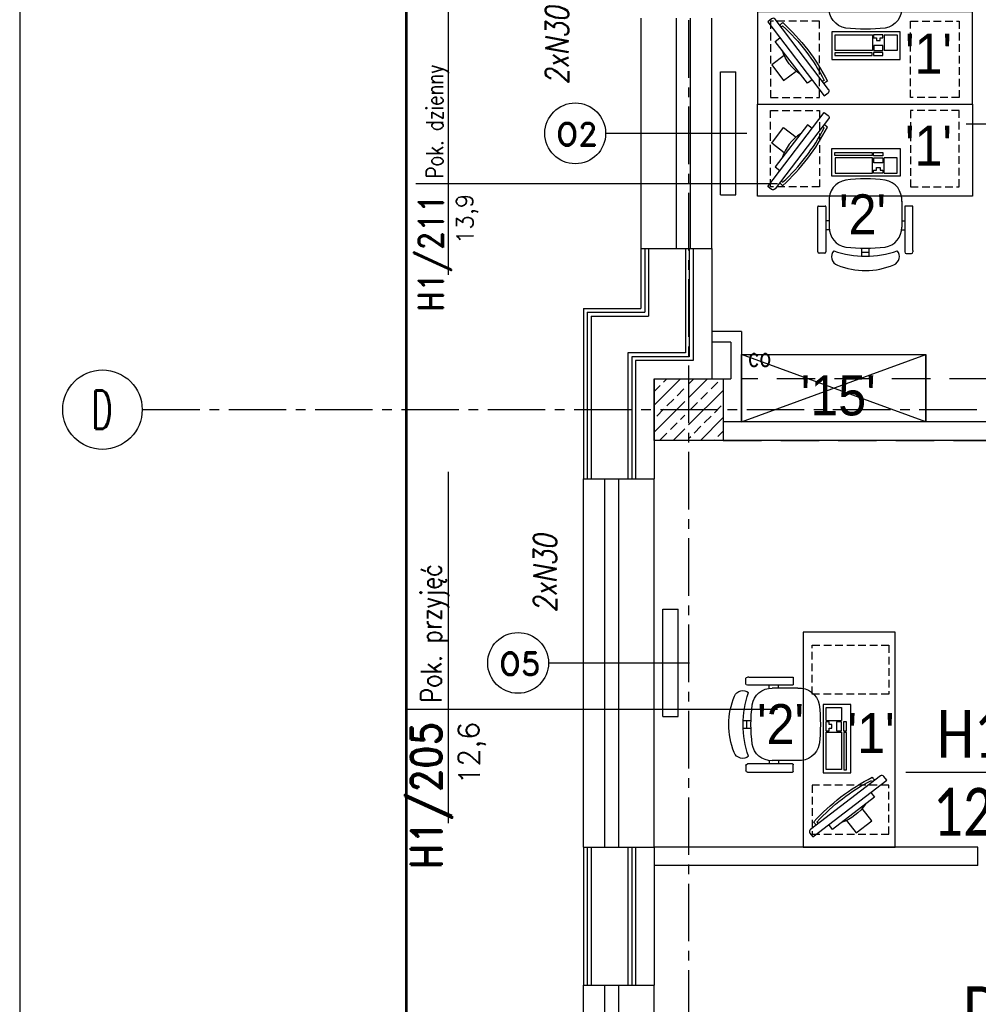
# Model space of a CAD drawing. Header units: millimetres. Extents: x 20447 to 23253, y -8211 to -4238.
# Tile 6 of 22: x 20447 to 21071, y -6873 to -6231. Entities that reach past the tile are written whole.
import ezdxf
from ezdxf.enums import TextEntityAlignment as Align

# ---------------------------------------------------------------- set-up
doc = ezdxf.new("R2010")
doc.units = ezdxf.units.MM
doc.linetypes.add('CENTER2', pattern=[1.125, 0.75, -0.125, 0.125, -0.125])
doc.linetypes.add('DASHED', pattern=[0.75, 0.5, -0.25])
for name, color, linetype, lineweight in [('__zakres', 10, 'Continuous', 35), ('pfu moje', 95, 'Continuous', 40), ('ŚCIANY_STARE', 250, 'Continuous', 25)]:
    doc.layers.add(name, color=color, linetype=linetype, lineweight=lineweight)
for name, color, linetype in [('_A_metki', 19, 'Continuous'), ('DOCIEPLENIE', 8, 'Continuous'), ('KRESKOWANIE', 250, 'Continuous'), ('ML-grzejniki', 3, 'Continuous'), ('NAZWY_POM_ARCHITEKTURA', 7, 'Continuous'), ('OKNA', 250, 'Continuous'), ('okna wywietrzaki', 250, 'Continuous'), ('OKNA_OPIS', 7, 'Continuous'), ('opis technologia', 250, 'Continuous'), ('OSIE', 1, 'CENTER2'), ('PODCIAGI', 251, 'DASHED'), ('s-piony c.o', 1, 'Continuous'), ('SCIANY_WEWNETRZNE', 5, 'Continuous'), ('SCIANY_ZEWNĘTRZNE', 5, 'Continuous'), ('SLUPY', 250, 'Continuous'), ('TABELKA', 7, 'Continuous'), ('TECHNOLOGIA', 5, 'Continuous'), ('TEKST', 6, 'Continuous')]:
    doc.layers.add(name, color=color, linetype=linetype)
doc.styles.add('ARIAL', font='arial.ttf', dxfattribs={"width": 0.9})
doc.styles.add('MM', font='calibri.ttf', dxfattribs={"width": 0.6, "height": 15})
doc.styles.add('ROMAND', font='romand', dxfattribs={"height": 20})
doc.styles.add('ROMANS', font='ROMANS.shx', dxfattribs={"width": 0.6})
doc.linetypes.add('BATTING', pattern='A,0.0001,-0.1,[134,ltypeshp.shx,S=0.1,R=0,X=-0.1,Y=0],-0.2,[134,ltypeshp.shx,S=0.1,R=180,X=0.1,Y=0],-0.1', length=0.4001)
doc.linetypes.add('OGRODZENIE1', pattern='A,0.25,-0.1,[133,ltypeshp.shx,S=0.1,R=0,X=-0.1,Y=0],-0.1,1', length=1.45)
doc.linetypes.add('ZIGZAG', pattern='A,0.0001,-0.2,[131,ltypeshp.shx,S=0.2,R=0,X=-0.2,Y=0],-0.4,[131,ltypeshp.shx,S=0.2,R=180,X=0.2,Y=0],-0.2', length=0.8001)

# ---------------------------------------------------------------- blocks, each defined once
blk = doc.blocks.new('OKNO_SCIANA_1X1')
for p, q in [((0.5, 1.5), (0.5, -0.5)), ((0, 1), (1, 1)), ((0, 0.7), (1, 0.7)), ((0, 0.5), (1, 0.5)), ((0, 0), (1, 0))]:
    blk.add_line(p, q)
blk = doc.blocks.new('NR_POMIESZCZENIA')
for p, q in [((0, 33.14), (0, -38.48)), ((-92.95, 0), (193.19, 0))]:
    blk.add_line(p, q)
at = {"style": 'ROMAND', "width": 0.9}
blk.add_attdef('205', text='', height=25, dxfattribs=at).set_placement((-10.23, 5.65), align=Align.RIGHT)
at = {"style": 'ROMANS', "width": 0.8}
for tag, p, height in [('SEKRETARIAT', (17.36, 5.65), 17), ('TERAKOTA', (16.06, -24.59), 12.5), ('FARBA', (17.62, -44.33), 12.5), ('SUFIT', (18.12, -63.77), 12.5)]:
    blk.add_attdef(tag, p, '', height=height, dxfattribs=at)
at = {"style": 'ROMANS'}
blk.add_attdef('25.50', text='', height=17, rotation=0.9, dxfattribs=at).set_placement((-10.32, -24.74), align=Align.RIGHT)
blk = doc.blocks.new('*U1666')
at = {"layer": '_A_metki', "color": 1}
for points in [[(50, 21.37), (50, -20)], [(-5.26, 0), (100.46, 0)]]:
    blk.add_lwpolyline(points, dxfattribs=at)
at = {"layer": '_A_metki', "insert": (46.18, -4), "char_height": 12, "width": 19.7618, "attachment_point": 3, "line_spacing_factor": 0.8, "style": 'MM'}
blk.add_mtext('{\\W0.8;m²}', dxfattribs=at)
at = {"layer": '_A_metki', "style": 'MM', "width": 0.8}
for tag, p in [('NAZWA 1', (52, 15)), ('NAZWA 2', (52, 0))]:
    blk.add_attdef(tag, text='', height=12, dxfattribs=at).set_placement(p, align=Align.BOTTOM_LEFT)
for tag, p in [('nr pom.', (48, 0)), ('POW', (24.18, -21.08))]:
    blk.add_attdef(tag, text='', height=12, dxfattribs=at).set_placement(p, align=Align.BOTTOM_RIGHT)
blk.add_attdef('POW.', text='', height=12, dxfattribs=at).set_placement((28, -4), align=Align.TOP_RIGHT)
at = {"layer": '_A_metki', "style": 'MM', "oblique": 15, "width": 0.8}
blk.add_attdef('posadzka', text='', height=12, dxfattribs=at).set_placement((52, -4), align=Align.TOP_LEFT)
blk = doc.blocks.new('FOTEL_DO_BIURKA1')
at = {"layer": 'TECHNOLOGIA'}
for p, q in [((-23.03, 13.87), (-23.03, -2.93)), ((24.17, 13.87), (24.17, -2.93)), ((-30.52, -19.02), (-30.52, 10.27)), ((-30.02, 10.77), (-25.66, 10.77)), ((-25.16, 10.27), (-25.16, -19.02)), ((26.17, 10.27), (26.17, -19.13)), ((30.97, 10.77), (26.67, 10.77)), ((31.47, -18.13), (31.47, 10.27)), ((-22.96, 1.17), (-25.06, 1.17)), ((24.17, 1.17), (26.27, 1.17)), ((-22.93, -4.83), (-25.13, -4.83)), ((24.07, -4.83), (26.27, -4.83)), ((-1.9, -21.9), (-1.9, -16.72)), ((3.03, -21.9), (3.03, -16.71)), ((31.47, -18.13), (31.47, -19.13)), ((-26.16, -20.02), (-29.52, -20.02)), ((3.04, -19.58), (-1.89, -19.58)), ((27.17, -20.13), (29.47, -20.13)), ((29.47, -20.13), (30.47, -20.13))]:
    blk.add_line(p, q, dxfattribs=at)
for centre, radius, start, end in [((-10.14, 14.92), 12.94, 99.71676, 185.50292), ((0.52, -76.72), 105.2, 82.92886, 97.07114), ((11.29, 14.92), 12.94, 354.49708, 80.28324), ((-30.02, 10.27), 0.5, 90, 180), ((-25.66, 10.27), 0.5, 360, 90), ((26.67, 10.27), 0.5, 90, 180), ((30.97, 10.27), 0.5, 360, 90), ((-10.41, -3.43), 12.63, 178.15894, 261.71383), ((11.55, -3.43), 12.63, 278.28617, 1.84106), ((-29.52, -19.02), 1, 180, 270), ((-26.16, -19.02), 1, 270, 360), ((-15.78, -22.18), 5.8, 138.43067, 251.02872), ((0.57, 38.88), 60.84, 250.10802, 289.89198), ((0.57, 82.57), 99.33, 262.59599, 277.40401), ((16.79, -22.09), 5.85, 292.74239, 39.99086), ((27.17, -19.13), 1, 180, 270), ((30.47, -19.13), 1, 270, 360), ((0.47, 16.44), 47.7, 247.64119, 292.92377)]:
    blk.add_arc(centre, radius, start, end, dxfattribs=at)
blk = doc.blocks.new('A$7E991312A308B')
at = {"layer": 'TECHNOLOGIA', "lineweight": 9}
for p, q in [((47.45, 176), (90.99, 176)), ((47.45, 116), (47.45, 176)), ((90.99, 176), (139.45, 127.54)), ((47.45, 154), (81.87, 154)), ((81.87, 154), (117.45, 118.43)), ((139.45, 127.54), (139.45, 0)), ((77.45, 116), (47.45, 116)), ((87.45, 106), (77.45, 116)), ((117.45, 118.43), (117.45, 0)), ((87.45, 0), (87.45, 106))]:
    blk.add_line(p, q, dxfattribs=at)
at = {"layer": 'TECHNOLOGIA', "lineweight": 9, "rotation": 127.4093422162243}
blk.add_blockref('FOTEL_DO_BIURKA1', (41.74, 52.49), dxfattribs=at)
blk = doc.blocks.new('Monitor')
at = {"layer": 'TECHNOLOGIA', "color": 1}
for p, q in [((11.18, 10.8), (11.17, -23.59)), ((15.03, 10.8), (11.18, 10.8)), ((11.17, -23.59), (15.02, -23.59))]:
    blk.add_line(p, q, dxfattribs=at)
at = {"layer": 'TECHNOLOGIA'}
blk.add_lwpolyline([(15.02, -36.74), (15.04, 23.95), (18.23, 23.95, -0.414214), (19.83, 22.35), (19.81, -35.15, -0.414214), (18.21, -36.74)], format="xyb", close=True, dxfattribs=at)
at = {"layer": 'TECHNOLOGIA', "color": 1}
blk.add_lwpolyline([(10.21, -12.78), (0, -12.78), (0, 0), (10.21, 0)], dxfattribs=at)
for centre, radius, start, end in [((21.91, -6.4), 23.96, 88.69835, 94.98067), ((23.64, -6.4), 22.5, 96.43721, 99.74946), ((-102.52, -6.35), 125.63, 349.73044, 10.22724), ((-108.93, -6.35), 133.54, 349.64351, 10.31417), ((40.43, -6.4), 30.89, 161.24744, 198.71023), ((23.64, -6.4), 22.5, 260.20821, 263.52046), ((21.91, -6.4), 23.96, 264.977, 271.25933)]:
    blk.add_arc(centre, radius, start, end, dxfattribs=at)
blk = doc.blocks.new('KLAW')
at = {"layer": 'TECHNOLOGIA'}
for p, q in [((0, 0), (44.5, 0)), ((0, -18), (0, 0)), ((44.5, 0), (44.5, -18)), ((44.5, -18), (0, -18))]:
    blk.add_line(p, q, dxfattribs=at)
at = {"layer": 'TECHNOLOGIA', "color": 1}
for p, q in [((1.89, -2.63), (26.22, -2.63)), ((1.89, -4.43), (1.89, -2.63)), ((26.22, -4.43), (1.89, -4.43)), ((26.49, -6), (2, -6)), ((2, -6), (2, -16)), ((26.22, -2.63), (26.22, -4.43)), ((26.49, -16), (26.49, -6)), ((27.17, -2.63), (33.19, -2.63)), ((27.17, -4.69), (27.17, -2.63)), ((33.19, -4.69), (27.17, -4.69)), ((27.34, -5.98), (33.19, -5.98)), ((27.34, -9.25), (27.34, -5.98)), ((33.19, -2.63), (33.19, -4.69)), ((33.19, -5.98), (33.19, -9.25)), ((42.5, -6), (34.03, -6)), ((34.03, -16), (34.03, -6)), ((42.5, -16), (42.5, -6)), ((33.19, -9.25), (27.34, -9.25)), ((28.98, -12.34), (31.38, -12.34)), ((28.98, -14.06), (28.98, -12.34)), ((31.38, -12.34), (31.38, -14.06)), ((2, -16), (26.49, -16)), ((27.17, -16.12), (27.17, -14.06)), ((27.17, -14.06), (28.98, -14.06)), ((33.19, -16.12), (27.17, -16.12)), ((31.38, -14.06), (33.19, -14.06)), ((33.19, -14.06), (33.19, -16.12)), ((34.03, -16), (42.5, -16))]:
    blk.add_line(p, q, dxfattribs=at)
blk = doc.blocks.new('Klawiatura')
at = {"layer": 'TECHNOLOGIA', "color": 1}
blk.add_blockref('KLAW', (-22.25, 0), dxfattribs=at)

msp = doc.modelspace()

# ---------------------------------------------------------------- hatches: boundary and pattern name
at = {"layer": 'KRESKOWANIE'}
h = msp.add_hatch(dxfattribs=at)
h.set_pattern_fill('BRASS', color=256, scale=50, angle=45, style=0)
h.set_pattern_definition([(45, (20665.042, -7897.261), (-8.83883, 8.83883), []), (45, (20660.622, -7892.842), (-8.83883, 8.83883), [6.25, -3.125])])
h.paths.add_polyline_path([(20879.99, -6465.48), (20859.99, -6465.48), (20859.99, -6485.48), (20879.99, -6485.48)])
h.paths.add_polyline_path([(20904.99, -6465.48), (20882.49, -6465.48), (20882.49, -6485.48), (20904.99, -6485.48)])
h.paths.add_polyline_path([(20904.99, -6485.48), (20882.49, -6485.48), (20882.49, -6505.48), (20904.99, -6505.48)])
h.paths.add_polyline_path([(20879.99, -6485.48), (20859.99, -6485.48), (20859.99, -6505.48), (20879.99, -6505.48)])

# ---------------------------------------------------------------- linework, layer by layer
at = {"layer": '__zakres', "linetype": 'OGRODZENIE1', "lineweight": 53, "ltscale": 40}
msp.add_lwpolyline([(20698.56, -4353.95), (21918.66, -4344.36), (21912.49, -5442.98), (22388.86, -5450.14), (22388.86, -5861.98), (22577.49, -5861.98), (22577.49, -6180.18), (22433.49, -6180.18), (22433.49, -6436.34), (22810.16, -6436.34), (22810.16, -7932.09), (20698.56, -7932.09), (20698.56, -4353.95)], dxfattribs=at)
at = {"layer": 'DOCIEPLENIE', "linetype": 'BATTING', "ltscale": 0.2}
for p, q in [((20851.39, -6380.48), (20851.39, -6419.48)), ((20880.39, -6380.48), (20880.39, -6448.48)), ((20885.39, -6380.48), (20885.39, -6453.48)), ((20813.99, -6419.48), (20851.39, -6419.48)), ((20813.99, -6419.48), (20813.99, -6530.48)), ((20880.39, -6448.48), (20842.89, -6448.48)), ((20842.89, -6448.48), (20842.89, -6530.48)), ((20885.39, -6453.48), (20847.89, -6453.48)), ((20847.89, -6453.48), (20847.89, -6530.48)), ((20813.99, -6770.48), (20813.99, -6860.48)), ((20842.89, -6770.48), (20842.89, -6860.48)), ((20847.89, -6770.48), (20847.89, -6860.48))]:
    msp.add_line(p, q, dxfattribs=at)
at = {"layer": 'DOCIEPLENIE', "linetype": 'ZIGZAG', "ltscale": 5}
for p, q in [((20853.89, -6380.48), (20853.89, -6421.98)), ((20882.89, -6380.48), (20882.89, -6450.98)), ((20816.39, -6421.98), (20853.89, -6421.98)), ((20816.39, -6421.98), (20816.39, -6530.48)), ((20882.89, -6450.98), (20845.39, -6450.98)), ((20845.39, -6450.98), (20845.39, -6530.48)), ((20816.39, -6770.48), (20816.39, -6860.48)), ((20845.39, -6770.48), (20845.39, -6860.48))]:
    msp.add_line(p, q, dxfattribs=at)
at = {"layer": 'ML-grzejniki', "ltscale": 50}
for p, q in [((20903.18, -6265.48), (20913.18, -6265.48)), ((20903.18, -6345.48), (20903.18, -6265.48)), ((20913.18, -6345.48), (20913.18, -6265.48)), ((20903.18, -6345.48), (20913.18, -6345.48)), ((20865.68, -6615.48), (20875.68, -6615.48)), ((20865.68, -6685.48), (20865.68, -6615.48)), ((20875.68, -6685.48), (20875.68, -6615.48)), ((20865.68, -6685.48), (20875.68, -6685.48))]:
    msp.add_line(p, q, dxfattribs=at)
at = {"layer": 'NAZWY_POM_ARCHITEKTURA'}
for p, q in [((20705.34, -6338.16), (20940.46, -6338.16)), ((20705.34, -6680.53), (20940.46, -6680.53))]:
    msp.add_line(p, q, dxfattribs=at)
at = {"layer": 'OKNA_OPIS', "linetype": 'Continuous'}
for centre in [(20808.58, -6305.48), (20771.35, -6650.48)]:
    msp.add_circle(centre, 19.81, dxfattribs=at)
at = {"layer": 'OSIE', "ltscale": 50}
for p, q in [((20882.49, -4319.3), (20882.49, -8036.57)), ((20882.49, -4319.3), (20882.49, -8036.57)), ((20526.54, -6485.48), (22719.53, -6485.48)), ((20526.54, -6485.48), (22719.53, -6485.48))]:
    msp.add_line(p, q, dxfattribs=at)
at = {"layer": 'PODCIAGI', "ltscale": 50}
for p, q in [((22539.99, -6465.48), (20916.99, -6465.48)), ((20904.99, -6505.48), (22539.99, -6505.48))]:
    msp.add_line(p, q, dxfattribs=at)
at = {"layer": 'SCIANY_WEWNETRZNE', "ltscale": 50}
for p, q in [((20916.99, -6434.48), (20897.49, -6434.48)), ((20909.99, -6441.48), (20897.49, -6441.48))]:
    msp.add_line(p, q, dxfattribs=at)
at = {"layer": 'SCIANY_WEWNETRZNE'}
for p, q in [((20916.99, -6434.48), (20916.99, -6493.48)), ((20909.99, -6441.48), (20909.99, -6465.48)), ((20904.99, -6465.48), (20909.99, -6465.48))]:
    msp.add_line(p, q, dxfattribs=at)
at = {"layer": 'SCIANY_ZEWNĘTRZNE'}
for p, q in [((20851.39, -6380.48), (20897.39, -6380.48)), ((20851.49, -6380.48), (20897.49, -6380.48)), ((20856.39, -6380.48), (20856.39, -6424.48)), ((20897.49, -6380.48), (20897.49, -6465.48)), ((20818.89, -6424.48), (20856.39, -6424.48)), ((20818.89, -6424.48), (20818.89, -6530.48)), ((20859.99, -6465.48), (20859.99, -6530.48)), ((20813.99, -6530.48), (20859.99, -6530.48)), ((20813.99, -6770.48), (20859.99, -6770.48)), ((20818.99, -6770.48), (20818.99, -6860.48)), ((20859.99, -6770.48), (20859.99, -6815.48)), ((20859.99, -6815.48), (20859.99, -6860.48)), ((20813.99, -6860.48), (20859.99, -6860.48))]:
    msp.add_line(p, q, dxfattribs=at)
at = {"layer": 'SLUPY'}
msp.add_lwpolyline([(20859.99, -6465.48), (20904.99, -6465.48), (20904.99, -6505.48), (20859.99, -6505.48)], close=True, dxfattribs=at)
at = {"layer": 'TABELKA', "ltscale": 25}
msp.add_line((20446.56, -4237.51), (20446.56, -8146.4), dxfattribs=at)
at = {"layer": 'TECHNOLOGIA', "ltscale": 50}
for p, q in [((20916.99, -6493.48), (20916.99, -6449.48)), ((20916.99, -6449.48), (21036.99, -6449.48)), ((20916.99, -6493.48), (21036.99, -6449.48)), ((21036.99, -6493.48), (20916.99, -6449.48)), ((21036.99, -6449.48), (21036.99, -6493.48)), ((21036.99, -6493.48), (21036.99, -6449.48)), ((21016.99, -6493.48), (20916.99, -6493.48))]:
    msp.add_line(p, q, dxfattribs=at)
at = {"layer": 'TECHNOLOGIA'}
for points in [[(20927.36, -6226.4), (20927.36, -6286.4), (21067.36, -6286.4), (21067.36, -6226.4)], [(20927.36, -6346.4), (20927.36, -6286.4), (21067.36, -6286.4), (21067.36, -6346.4)], [(20957.06, -6770.48), (21017.06, -6770.48), (21017.06, -6630.48), (20957.06, -6630.48)]]:
    msp.add_lwpolyline(points, close=True, dxfattribs=at)
at = {"layer": 'TECHNOLOGIA', "color": 1, "linetype": 'DASHED', "ltscale": 10}
for points in [[(20935.87, -6232.38), (20935.87, -6282.18), (20967.68, -6282.18), (20967.68, -6232.38)], [(21058.86, -6232.38), (21058.86, -6282.18), (21027.05, -6282.18), (21027.05, -6232.38)], [(20935.87, -6340.42), (20935.87, -6290.63), (20967.68, -6290.63), (20967.68, -6340.42)], [(21058.86, -6340.42), (21058.86, -6290.63), (21027.05, -6290.63), (21027.05, -6340.42)], [(20963.04, -6638.98), (21012.84, -6638.98), (21012.84, -6670.79), (20963.04, -6670.79)], [(20963.04, -6761.97), (21012.84, -6761.97), (21012.84, -6730.16), (20963.04, -6730.16)]]:
    msp.add_lwpolyline(points, close=True, dxfattribs=at)
at = {"layer": 'TEKST'}
msp.add_circle((20500.48, -6485.48), 25.89, dxfattribs=at)
at = {"layer": 'ŚCIANY_STARE'}
for p, q in [((21287.99, -6493.48), (20904.99, -6493.48)), ((21332.99, -6505.48), (20904.99, -6505.48)), ((21070.99, -6770.48), (20859.99, -6770.48)), ((21070.99, -6782.48), (21070.99, -6770.48)), ((21070.99, -6782.48), (20859.99, -6782.48))]:
    msp.add_line(p, q, dxfattribs=at)

# ---------------------------------------------------------------- block references
at = {"layer": '_A_metki'}
ref = msp.add_blockref('*U1666', (21076.99, -6299.24), dxfattribs=dict(at, xscale=2.592, yscale=2.592, zscale=2.592))
ref.add_attrib('NAZWA 2', 'Gab. DILO', dxfattribs={"height": 31.104, "style": 'MM', "width": 0.8}).set_placement((21211.77, -6299.24), align=Align.BOTTOM_LEFT)
ref.add_attrib('nr pom.', 'H1/211', dxfattribs={"height": 31.104, "style": 'MM', "width": 0.8}).set_placement((21201.41, -6299.24), align=Align.BOTTOM_RIGHT)
ref.add_attrib('POW.', '13,9', dxfattribs={"height": 31.104, "style": 'MM', "width": 0.8}).set_placement((21149.57, -6309.61), align=Align.TOP_RIGHT)
ref = msp.add_blockref('*U1666', (21037.67, -6721.55), dxfattribs=dict(at, xscale=2.592, yscale=2.592, zscale=2.592))
ref.add_attrib('NAZWA 2', 'Rejestracja', dxfattribs={"height": 31.104, "style": 'MM', "width": 0.8}).set_placement((21172.46, -6721.55), align=Align.BOTTOM_LEFT)
ref.add_attrib('nr pom.', 'H1/205', dxfattribs={"height": 31.104, "style": 'MM', "width": 0.8}).set_placement((21162.09, -6721.55), align=Align.BOTTOM_RIGHT)
ref.add_attrib('POW.', '12,6', dxfattribs={"height": 31.104, "style": 'MM', "width": 0.8}).set_placement((21110.25, -6731.92), align=Align.TOP_RIGHT)
ref = msp.add_blockref('*U1666', (20926.73, -6940.52), dxfattribs=dict(at, xscale=2.592, yscale=2.592, zscale=2.592))
ref.add_attrib('NAZWA 2', 'medyczna', dxfattribs={"height": 31.104, "style": 'MM', "width": 0.8}).set_placement((21061.52, -6940.52), align=Align.BOTTOM_LEFT)
ref.add_attrib('NAZWA 1', 'Dokumentacja', dxfattribs={"height": 31.104, "style": 'MM', "width": 0.8}).set_placement((21061.52, -6901.64), align=Align.BOTTOM_LEFT)
ref.add_attrib('nr pom.', 'H1/206', dxfattribs={"height": 31.104, "style": 'MM', "width": 0.8}).set_placement((21051.15, -6940.52), align=Align.BOTTOM_RIGHT)
ref.add_attrib('POW.', '15,8', dxfattribs={"height": 31.104, "style": 'MM', "width": 0.8}).set_placement((20999.31, -6950.88), align=Align.TOP_RIGHT)
at = {"layer": 'NAZWY_POM_ARCHITEKTURA'}
ref = msp.add_blockref('NR_POMIESZCZENIA', (20726.02, -6338.16), dxfattribs=dict(at, xscale=0.6400000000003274, yscale=0.6400000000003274, zscale=0.6400000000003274, rotation=90))
ref.add_attrib('205', 'H1/211', dxfattribs={"layer": '0', "height": 16, "rotation": 90, "style": 'ROMAND', "width": 0.9}).set_placement((20722.41, -6344.71), align=Align.RIGHT)
ref.add_attrib('25.50', '13,9', dxfattribs={"layer": '0', "height": 10.88, "rotation": 90.9, "style": 'ROMANS'}).set_placement((20741.86, -6344.77), align=Align.RIGHT)
ref.add_attrib('SEKRETARIAT', 'Pok. dzienny', (20722.41, -6334.94), dxfattribs={"layer": '0', "height": 10.88, "rotation": 90, "style": 'ROMANS', "width": 0.8})
ref = msp.add_blockref('NR_POMIESZCZENIA', (20726.02, -6680.53), dxfattribs=dict(at, xscale=0.8000000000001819, yscale=0.8000000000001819, zscale=0.8000000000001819, rotation=90))
ref.add_attrib('205', 'H1/205', dxfattribs={"layer": '0', "height": 20, "rotation": 90, "style": 'ROMAND', "width": 0.9}).set_placement((20721.51, -6688.71), align=Align.RIGHT)
ref.add_attrib('25.50', '12,6', dxfattribs={"layer": '0', "height": 13.6, "rotation": 90.9, "style": 'ROMANS'}).set_placement((20745.81, -6688.78), align=Align.RIGHT)
ref.add_attrib('SEKRETARIAT', 'Pok. przyjęć', (20721.51, -6676.5), dxfattribs={"layer": '0', "height": 13.6, "rotation": 90, "style": 'ROMANS', "width": 0.8})
at = {"layer": 'OKNA'}
for p, xscale, yscale, zscale, rotation in [((20851.49, -6380.48), 149.9999999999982, -46.00000000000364, 149.9999999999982, 89.99999999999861), ((20859.99, -6770.48), -239.9999999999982, -46, 239.9999999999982, 270.0000000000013), ((20859.98, -7100.48), -239.9999999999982, -46, 239.9999999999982, 270.0000000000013)]:
    msp.add_blockref('OKNO_SCIANA_1X1', p, dxfattribs=dict(at, xscale=xscale, yscale=yscale, zscale=zscale, rotation=rotation))
at = {"layer": 'pfu moje', "ltscale": 25, "xscale": -1, "rotation": 180.0000000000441}
msp.add_blockref('A$7E991312A308B', (21070.73, -6505.25), dxfattribs=at)
at = {"layer": 'TECHNOLOGIA', "lineweight": 0, "xscale": -1}
for p, rotation in [((20997.14, -6209.2), 179.9999999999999), ((20939.86, -6691.13), 269.9999999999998)]:
    msp.add_blockref('FOTEL_DO_BIURKA1', p, dxfattribs=dict(at, rotation=rotation))
at = {"layer": 'TECHNOLOGIA', "xscale": -1}
for name, p, rotation in [('Monitor', (20944.39, -6271.09), 217.4016100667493), ('Klawiatura', (20998.11, -6257.4), 179.9999999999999), ('Klawiatura', (20988.06, -6699.73), 269.9999999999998), ('Monitor', (21001.75, -6753.45), 307.4016100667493)]:
    msp.add_blockref(name, p, dxfattribs=dict(at, rotation=rotation))
at = {"layer": 'TECHNOLOGIA', "rotation": 322.5983899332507}
msp.add_blockref('Monitor', (20944.39, -6301.71), dxfattribs=at)
at = {"layer": 'TECHNOLOGIA'}
msp.add_blockref('Klawiatura', (20998.11, -6315.4), dxfattribs=at)
at = {"layer": 'TECHNOLOGIA', "lineweight": 0}
msp.add_blockref('FOTEL_DO_BIURKA1', (20997.14, -6363.6), dxfattribs=at)

# ---------------------------------------------------------------- texts
at = {"layer": 'okna wywietrzaki', "style": 'ROMANS', "oblique": 10, "width": 0.8}
for p in [(20796.74, -6273.63), (20788.96, -6617.55)]:
    msp.add_text('2xN30', height=15, rotation=90, dxfattribs=at).set_placement(p, align=Align.MIDDLE_LEFT)
at = {"layer": 'OKNA_OPIS', "linetype": 'Continuous', "style": 'ROMAND'}
for s, p in [('O2', (20796.25, -6313.54)), ('O5', (20759.02, -6658.54))]:
    msp.add_text(s, height=15, dxfattribs=at).set_placement(p)
at = {"layer": 'opis technologia', "ltscale": 100, "char_height": 26, "width": 459.9091, "attachment_point": 1, "style": 'ARIAL'}
for s, insert in [("\\pxt4;'1'", (21023.45, -6240.51)), ("\\pxt4;'1'", (21023.45, -6300.51)), ("\\pxt4;'2'", (20980.48, -6345.22)), ("\\pxt4;'15'", (20955.55, -6463.23)), ("\\pxt4;'2'", (20927.06, -6677.32)), ("\\pxt4;'1'", (20986.03, -6683.21))]:
    msp.add_mtext(s, dxfattribs=dict(at, insert=insert))
at = {"layer": 's-piony c.o', "ltscale": 50, "style": 'ROMANS', "width": 0.8}
msp.add_text('co', height=12, dxfattribs=at).set_placement((20921.14, -6457.21))
msp.add_text('co', height=12, dxfattribs=at).set_placement((20921.14, -6457.21))
msp.add_text('co', height=12, dxfattribs=at).set_placement((20921.14, -6457.21))
at = {"layer": 'TEKST', "style": 'ROMANS', "width": 0.6}
msp.add_text('D', height=25, dxfattribs=at).set_placement((20493.46, -6498.04))

doc.saveas('drawing.dxf')
